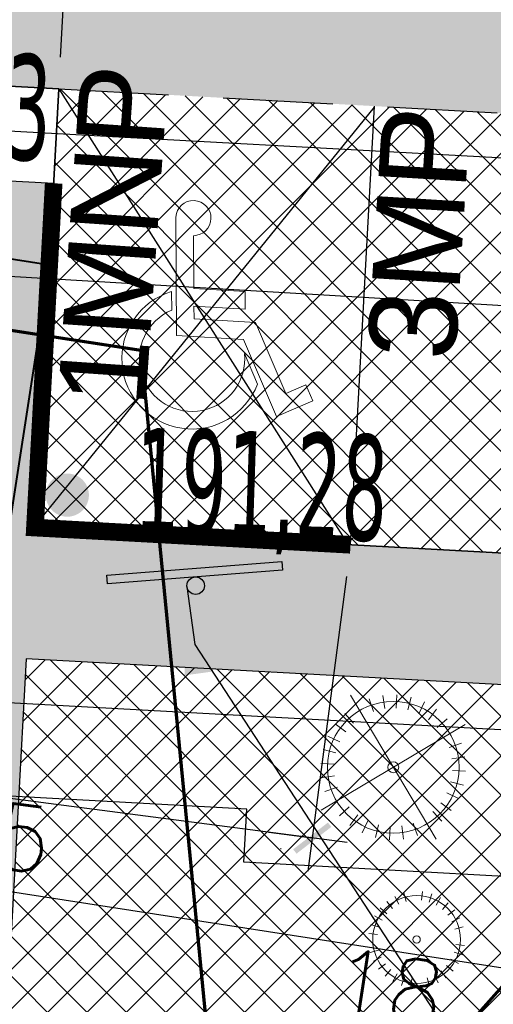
# Model space of a CAD drawing. Header units: metres. Extents: x 5509548 to 5517943, y 5680530 to 5684871.
# Tile 70 of 124: x 5516077 to 5516082, y 5683306 to 5683317. Entities that reach past the tile are written whole.
import ezdxf
from ezdxf import colors
from ezdxf.entities.mleader import LeaderData, LeaderLine
from ezdxf.lldxf.tags import DXFTag
from ezdxf.math import Vec2, Vec3

# ---------------------------------------------------------------- set-up
doc = ezdxf.new("R2010")
doc.units = ezdxf.units.M
doc.linetypes.add('DASHED2', pattern=[0.375, 0.25, -0.125])
doc.layers.get('0').update_dxf_attribs({"linetype": 'CONTINUOUS', "lineweight": 18})
doc.layers.get('Defpoints').update_dxf_attribs({"linetype": 'CONTINUOUS'})
for name, color, linetype in [('!rzedne_projektowane_NOWE', 202, 'CONTINUOUS'), ('--EL_LEGENDA', 240, 'CONTINUOUS'), ('A-Bilans', 184, 'CONTINUOUS'), ('A-Chodniki', 230, 'CONTINUOUS'), ('A-Nasadzenia', 7, 'CONTINUOUS'), ('A-Nawierzchnie', 41, 'CONTINUOUS'), ('A-Parkingi', 52, 'CONTINUOUS'), ('org', 1, 'CONTINUOUS')]:
    doc.layers.add(name, color=color, linetype=linetype)
for name, color, linetype, lineweight in [('A-Drogi', 170, 'CONTINUOUS', 35), ('D-Droga-Parking_Nr_pióra__89', 7, 'CONTINUOUS', 13), ('D-WYMIARY', 7, 'CONTINUOUS', 15), ('RR_gaz', 40, 'CONTINUOUS', 40), ('RR_woda_przylacza', 160, 'CONTINUOUS', 70)]:
    doc.layers.add(name, color=color, linetype=linetype, lineweight=lineweight)
doc.styles.add('GEO-INFO', font='arial.ttf')
doc.styles.get("Standard").update_dxf_attribs({"font": 'simplex.shx'})
doc.styles.add('verdena2', font='verdana.ttf', dxfattribs={"width": 0.5, "height": 0.75})
tags = doc.linetypes.add('--LINIA_nN', pattern='A,0.5,-0.2,["nN",Standard,S=0.1,R=0,X=-0.1,Y=-0.05],-0.25', length=0.95).pattern_tags.tags
tags[6] = DXFTag(74, 10)
tags = doc.linetypes.add('--LINIA_t', pattern='A,0.5,-0.2,["t",Standard,S=0.1,R=0,X=0,Y=-0.05],-0.25', length=0.95).pattern_tags.tags
tags[6] = DXFTag(74, 10)
doc.dimstyles.get("Standard").update_dxf_attribs({"dimtxt": 0.18, "dimasz": 0.18, "dimexe": 0.18, "dimexo": 0.0625, "dimgap": 0.09, "dimtad": 0, "dimtih": 1, "dimtoh": 1, "dimdec": 4, "dimzin": 0, "dimdsep": 46, "dimtxsty": 'Standard', "dimcen": 0.09, "dimadec": 0, "dimazin": 0, "dimtfac": 1, "dimtdec": 4, "dimtofl": 0, "dimtmove": 0, "dimatfit": 3, "dimfxl": 1, "dimtolj": 1, "dimtzin": 0, "dimarcsym": 0})

# ---------------------------------------------------------------- blocks, each defined once
blk = doc.blocks.new('Strop_25', base_point=(384.6727114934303, 8317.376193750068))
at = {"layer": 'D-Droga-Parking_Nr_pióra__89', "color": 7, "linetype": 'Continuous', "lineweight": 13, "flags": 128}
blk.add_lwpolyline([(384.6727114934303, 8317.376193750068, 2.311134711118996), (484.476456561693, 8423.638179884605), (-187.7678748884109, 8380.275475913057), (-187.7678748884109, 7998.551792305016), (-614.8714594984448, 7785.000000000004), (-514.8714594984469, 7585.000000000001), (-425.4287403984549, 7629.721359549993), (-480.7073808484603, 7740.278640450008), (-87.76787488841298, 7936.748393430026), (-87.76787488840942, 8286.756623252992), (-14.87145949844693, 8291.481147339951), (-14.87145949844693, 7999.008930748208), (85.1285405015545, 8005.490078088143), (85.1285405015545, 8297.962294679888)], format="xyb", close=True, dxfattribs=at)
blk = doc.blocks.new('Strop_26', base_point=(60.41597088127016, 8423.417284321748))
at = {"layer": 'D-Droga-Parking_Nr_pióra__89', "color": 7, "linetype": 'Continuous', "lineweight": 13, "flags": 128}
blk.add_lwpolyline([(60.41597088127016, 8423.417284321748, 1.599913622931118), (-437.0272916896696, 7904.109001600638), (-267.8198262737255, 7988.712734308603, -1.984208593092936), (-45.26098599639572, 8416.568205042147)], format="xyb", close=True, dxfattribs=at)
blk = doc.blocks.new('_ARCHTICK')
at = {"color": 0, "linetype": 'ByBlock', "lineweight": -2}
blk.add_line((0, 0), (-1, 0), dxfattribs=at)
blk.add_solid([(0.397747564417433, 0.3093592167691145), (0.3093592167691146, 0.397747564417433), (-0.3093592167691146, -0.397747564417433), (-0.397747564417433, -0.3093592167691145)], dxfattribs=at)
blk = doc.blocks.new('*D31')
at = {"layer": 'D-WYMIARY', "color": 14, "lineweight": -2}
for p, q in [((5516076.120056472, 5683316.124641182), (5516076.46287247, 5683322.415307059)), ((5516077.161706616, 5683321.976629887), (5516076.061669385, 5683322.036577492)), ((5516076.862422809, 5683316.484778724), (5516075.762385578, 5683316.544726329))]:
    blk.add_line(p, q, dxfattribs=at)
at = {"layer": 'Defpoints', "color": 0}
for p in [(5516076.441106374, 5683322.015899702), (5516077.523669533, 5683321.956904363), (5516077.224385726, 5683316.4650532)]:
    blk.add_point(p, dxfattribs=at)
at = {"layer": 'D-WYMIARY', "color": 14, "lineweight": -2, "xscale": 0.5, "yscale": 0.5, "zscale": 0.5}
for p, rotation in [((5516076.441106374, 5683322.015899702), 86.8806958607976), ((5516076.141822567, 5683316.524048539), 266.8806958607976)]:
    blk.add_blockref('_ARCHTICK', p, dxfattribs=dict(at, rotation=rotation))
at = {"layer": 'D-WYMIARY', "color": 50, "linetype": 'ByBlock', "insert": (5516075.867094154, 5683319.293100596), "char_height": 0.75, "attachment_point": 5, "rotation": 86.8806958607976}
blk.add_mtext('\\A1;5.5', dxfattribs=at)
blk = doc.blocks.new('*D421')
at = {"layer": 'D-WYMIARY', "color": 14, "lineweight": -2}
for p, q in [((5516073.055997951, 5683311.888914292), (5516072.392326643, 5683307.609835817)), ((5516072.055293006, 5683308.046651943), (5516090.982079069, 5683305.1111683)), ((5516090.532606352, 5683304.823023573), (5516090.528564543, 5683304.796963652))]:
    blk.add_line(p, q, dxfattribs=at)
at = {"layer": 'Defpoints', "color": 0}
for p in [(5516073.111556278, 5683312.247131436), (5516090.586804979, 5683305.17247404), (5516090.588164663, 5683305.18124072)]:
    blk.add_point(p, dxfattribs=at)
at = {"layer": 'D-WYMIARY', "color": 14, "lineweight": -2, "xscale": 0.5, "yscale": 0.5, "zscale": 0.5}
for p, rotation in [((5516072.450567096, 5683307.985346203), 171.1838518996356), ((5516090.586804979, 5683305.17247404), 351.1838518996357)]:
    blk.add_blockref('_ARCHTICK', p, dxfattribs=dict(at, rotation=rotation))
at = {"layer": 'D-WYMIARY', "color": 50, "linetype": 'ByBlock', "insert": (5516081.453548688, 5683306.158931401), "char_height": 0.75, "attachment_point": 5, "rotation": 351.1838518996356}
blk.add_mtext('\\A1;18.4', dxfattribs=at)
blk = doc.blocks.new('*D425')
at = {"layer": 'D-WYMIARY', "color": 14, "lineweight": -2}
for p, q in [((5516073.064636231, 5683311.887680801), (5516072.62665516, 5683308.532343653)), ((5516080.500055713, 5683310.917115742), (5516080.062074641, 5683307.561778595)), ((5516080.507894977, 5683307.886808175), (5516072.279205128, 5683308.960920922))]:
    blk.add_line(p, q, dxfattribs=at)
at = {"layer": 'Defpoints', "color": 0}
for p in [(5516073.111556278, 5683312.247131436), (5516080.546975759, 5683311.276566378), (5516072.675840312, 5683308.909147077)]:
    blk.add_point(p, dxfattribs=at)
at = {"layer": 'D-WYMIARY', "color": 14, "lineweight": -2, "xscale": 0.5, "yscale": 0.5, "zscale": 0.5}
for p, rotation in [((5516072.675840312, 5683308.909147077), 172.5630781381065), ((5516080.111259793, 5683307.938582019), 352.5630781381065)]:
    blk.add_blockref('_ARCHTICK', p, dxfattribs=dict(at, rotation=rotation))
at = {"layer": 'D-WYMIARY', "color": 50, "linetype": 'ByBlock', "insert": (5516076.338540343, 5683308.002439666), "char_height": 0.75, "attachment_point": 5, "rotation": 352.5630781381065}
blk.add_mtext('\\A1;7.5', dxfattribs=at)
blk = doc.blocks.new('*D426')
at = {"layer": 'D-WYMIARY', "color": 14, "lineweight": -2}
for p, q in [((5516075.84798029, 5683311.132049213), (5516076.163588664, 5683316.923455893)), ((5516076.862422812, 5683316.484778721), (5516075.762385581, 5683316.544726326)), ((5516076.590346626, 5683311.492186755), (5516075.490309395, 5683311.55213436))]:
    blk.add_line(p, q, dxfattribs=at)
at = {"layer": 'Defpoints', "color": 0}
for p in [(5516076.14182257, 5683316.524048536), (5516077.224385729, 5683316.465053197), (5516076.952309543, 5683311.472461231)]:
    blk.add_point(p, dxfattribs=at)
at = {"layer": 'D-WYMIARY', "color": 14, "lineweight": -2, "xscale": 0.5, "yscale": 0.5, "zscale": 0.5}
for p, rotation in [((5516076.14182257, 5683316.524048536), 86.88069588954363), ((5516075.869746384, 5683311.53145657), 266.8806958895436)]:
    blk.add_blockref('_ARCHTICK', p, dxfattribs=dict(at, rotation=rotation))
at = {"layer": 'D-WYMIARY', "color": 50, "linetype": 'ByBlock', "insert": (5516075.58141416, 5683314.050879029), "char_height": 0.75, "attachment_point": 5, "rotation": 86.88069588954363}
blk.add_mtext('\\A1;5.0', dxfattribs=at)
blk = doc.blocks.new('*D441')
at = {"layer": 'D-WYMIARY', "color": 14, "lineweight": -2}
for p, q in [((5516077.244111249, 5683316.827016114), (5516077.375087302, 5683319.23042379)), ((5516076.955002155, 5683318.872752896), (5516088.837371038, 5683318.225211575)), ((5516088.327665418, 5683316.223006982), (5516088.458641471, 5683318.626414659))]:
    blk.add_line(p, q, dxfattribs=at)
at = {"layer": 'Defpoints', "color": 0}
for p in [(5516088.437963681, 5683318.246977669), (5516077.224385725, 5683316.465053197), (5516088.307939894, 5683315.861044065)]:
    blk.add_point(p, dxfattribs=at)
at = {"layer": 'D-WYMIARY', "color": 14, "lineweight": -2, "xscale": 0.5, "yscale": 0.5, "zscale": 0.5}
for p, rotation in [((5516077.354409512, 5683318.850986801), 176.8806958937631), ((5516088.437963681, 5683318.246977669), 356.8806958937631)]:
    blk.add_blockref('_ARCHTICK', p, dxfattribs=dict(at, rotation=rotation))
at = {"layer": 'D-WYMIARY', "color": 50, "linetype": 'ByBlock', "insert": (5516082.919313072, 5683318.973352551), "char_height": 0.75, "attachment_point": 5, "rotation": 356.88069589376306}
blk.add_mtext('\\A1;11.1', dxfattribs=at)
blk = doc.blocks.new('*D450')
at = {"layer": 'D-WYMIARY', "color": 14, "lineweight": -2}
for p, q in [((5516058.586720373, 5683318.539222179), (5516109.045570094, 5683427.392488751)), ((5516122.905073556, 5683420.527040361), (5516108.532585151, 5683427.189396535)), ((5516072.782673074, 5683312.399584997), (5516058.410184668, 5683319.061941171))]:
    blk.add_line(p, q, dxfattribs=at)
at = {"layer": 'Defpoints', "color": 0}
for p in [(5516108.877345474, 5683427.029583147), (5516123.23395676, 5683420.3745868), (5516073.111556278, 5683312.247131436)]:
    blk.add_point(p, dxfattribs=at)
at = {"layer": 'D-WYMIARY', "color": 14, "lineweight": -2, "xscale": 0.5, "yscale": 0.5, "zscale": 0.5}
for p, rotation in [((5516108.877345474, 5683427.029583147), 65.12995453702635), ((5516058.754944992, 5683318.902127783), 245.1299545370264)]:
    blk.add_blockref('_ARCHTICK', p, dxfattribs=dict(at, rotation=rotation))
at = {"layer": 'D-WYMIARY', "color": 50, "linetype": 'ByBlock', "insert": (5516083.43055803, 5683373.144594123), "char_height": 0.75, "attachment_point": 5, "rotation": 65.12995453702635}
blk.add_mtext('\\A1;119.2', dxfattribs=at)
blk = doc.blocks.new('Słupek')
h = blk.add_hatch(color=256)
h.paths.add_polyline_path([(-50, -5), (0, -5), (50, -5), (50, -10), (-50, -10)])
h.paths.add_polyline_path([(5, 0, 0.9999999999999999), (-5, 6.123233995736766e-16, 0.9999999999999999)])
at = {"color": 7}
blk.add_lwpolyline([(-50, -4.999999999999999), (50, -5.000000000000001), (50, -10), (-50, -10)], close=True, dxfattribs=at)
blk.add_circle((0, 0), 5, dxfattribs=at)

msp = doc.modelspace()

# ---------------------------------------------------------------- hatches: boundary and pattern name
at = {"layer": '!rzedne_projektowane_NOWE'}
for points in [[(5516077.676076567, 5683316.816474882, 1.000000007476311), (5516077.184853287, 5683316.812433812, 1.000000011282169)], [(5516077.567553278, 5683311.843886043, 1.000000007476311), (5516077.076329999, 5683311.839844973, 1.000000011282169)]]:
    msp.add_hatch(color=256, dxfattribs=at).paths.add_polyline_path(points)
at = {"layer": 'A-Nawierzchnie', "linetype": 'ByBlock', "true_color": 0xb7e0ab, "transparency": 33554687}
h = msp.add_hatch(dxfattribs=at)
h.set_pattern_fill('ANSI37', color=9, scale=0.1, style=0)
h.set_pattern_definition([(45, (615.2743167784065, 129.3192508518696), (-0.2245064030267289, 0.2245064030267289), []), (135, (615.2743167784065, 129.3192508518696), (-0.2245064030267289, -0.2245064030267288), [])])
h.paths.add_polyline_path([(5516099.6639383, 5683319.509563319), (5516093.18050492, 5683320.492467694, 0.02400827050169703), (5516090.889116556, 5683320.728043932), (5516071.666547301, 5683321.775596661, -0.02484724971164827), (5516069.295594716, 5683322.023371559), (5516062.302756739, 5683323.108692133, -0.3638266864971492), (5516061.032989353, 5683324.559218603), (5516063.231110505, 5683324.230619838), (5516064.490548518, 5683332.646905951), (5516062.29494606, 5683332.975128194), (5516065.4430103, 5683353.379441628, 0.414213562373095), (5516062.9339508, 5683356.800643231), (5516050.08979864, 5683358.776220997, 0.4141947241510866), (5516046.668626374, 5683356.267352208), (5516042.257273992, 5683327.598946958, 0.4142317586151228), (5516044.766305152, 5683324.177561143), (5516053.343595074, 5683322.858275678, -0.02007901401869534), (5516053.579985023, 5683322.812134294), (5516052.668604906, 5683316.935679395), (5516054.150876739, 5683316.705803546), (5516053.920999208, 5683315.223525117), (5516046.954293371, 5683316.304038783), (5516046.53358273, 5683313.591470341), (5516044.962368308, 5683313.835160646), (5516043.961552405, 5683307.382313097), (5516045.532766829, 5683307.138622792), (5516044.092847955, 5683297.854620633), (5516044.241075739, 5683297.831630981), (5516044.011179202, 5683296.349353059), (5516069.871986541, 5683292.33842502), (5516070.101883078, 5683293.820702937), (5516070.250110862, 5683293.797713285), (5516071.690029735, 5683303.081715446), (5516073.26124416, 5683302.838025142), (5516074.262060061, 5683309.290872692), (5516072.690845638, 5683309.534562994), (5516073.111556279, 5683312.247131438), (5516066.144886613, 5683313.327639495), (5516066.374772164, 5683314.809910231), (5516068.140582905, 5683314.536067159), (5516068.712784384, 5683314.452779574), (5516069.444190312, 5683314.361830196), (5516070.42180041, 5683314.267207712), (5516071.256411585, 5683314.210627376), (5516075.58645081, 5683313.974792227), (5516074.85022779, 5683300.465115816), (5516082.256583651, 5683299.380121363), (5516080.796957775, 5683289.416467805), (5516090.875183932, 5683287.94005766), (5516092.610210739, 5683299.78364581), (5516076.426464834, 5683302.154484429), (5516076.852947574, 5683309.980433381), (5516087.948828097, 5683309.370979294), (5516088.305421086, 5683315.861425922), (5516090.617040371, 5683315.735451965, -0.02400827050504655), (5516092.431056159, 5683315.548954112), (5516098.599416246, 5683314.613815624), (5516098.31852322, 5683313.306826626), (5516091.99430035, 5683314.28274265), (5516090.39067605, 5683303.90295513), (5516099.094000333, 5683302.561238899), (5516096.496908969, 5683285.74680292), (5516069.794551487, 5683289.86845434), (5516048.342630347, 5683290.09877717), (5516034.965910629, 5683291.963955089), (5516037.042734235, 5683305.715577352), (5516039.999341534, 5683324.308768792), (5516043.122031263, 5683343.075807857), (5516045.796543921, 5683360.442185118), (5516068.332659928, 5683356.975872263), (5516067.979837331, 5683322.47700484), (5516099.929928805, 5683320.735853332)])
at = {"layer": 'A-Nawierzchnie', "linetype": 'ByBlock', "true_color": 0xcbd1d0, "transparency": 33554687}
h = msp.add_hatch(color=254, dxfattribs=at)
h.paths.add_polyline_path([(5516068.531271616, 5683317.08214428), (5516059.777261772, 5683318.440806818, -0.2278659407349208), (5516055.492519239, 5683321.385115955, 0.2282237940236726), (5516053.346113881, 5683322.857893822), (5516044.768823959, 5683324.177179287, -0.4142317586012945), (5516042.259792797, 5683327.598565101), (5516046.67114518, 5683356.266970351, -0.4141947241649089), (5516050.092317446, 5683358.775839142), (5516062.936469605, 5683356.800261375, -0.4142135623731), (5516065.445529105, 5683353.379059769), (5516061.052606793, 5683324.81862364, 0.4138459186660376), (5516062.305275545, 5683323.108310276), (5516069.29811352, 5683322.022989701, 0.02484724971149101), (5516071.669066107, 5683321.775214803), (5516090.891635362, 5683320.727662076, -0.02400827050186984), (5516093.18302372, 5683320.492085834), (5516099.663938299, 5683319.509563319), (5516098.60193505, 5683314.613433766), (5516092.433574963, 5683315.548572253, 0.02400827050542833), (5516090.619559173, 5683315.735070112), (5516071.396589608, 5683316.78264465, -0.02481899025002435), (5516068.534925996, 5683317.081537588)])
h.paths.add_polyline_path([(5516047.432022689, 5683328.326347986), (5516056.322993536, 5683326.958814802, 0.4142135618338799), (5516056.893193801, 5683327.376991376), (5516060.693785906, 5683352.086412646, 0.414213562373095), (5516060.275609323, 5683352.656612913), (5516051.384638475, 5683354.0241461, 0.414213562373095), (5516050.814438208, 5683353.605969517), (5516047.013846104, 5683328.896548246, 0.414213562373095)], flags=16)
at = {"layer": 'A-Nawierzchnie', "linetype": 'ByBlock', "true_color": 0xf8e4d3, "transparency": 33554687}
h = msp.add_hatch(color=254, dxfattribs=at)
h.paths.add_polyline_path([(5516054.150876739, 5683316.705803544), (5516052.668606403, 5683316.935689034), (5516053.580017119, 5683322.812341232, -0.1353740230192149), (5516054.979079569, 5683322.045883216), (5516054.150884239, 5683316.705792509)])
h.paths.add_polyline_path([(5516075.58643011, 5683313.974658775), (5516074.85022779, 5683300.465115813), (5516082.256583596, 5683299.380121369), (5516082.531984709, 5683301.260056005), (5516076.426464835, 5683302.154484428), (5516076.852947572, 5683309.98043338), (5516087.948828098, 5683309.370979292), (5516088.035863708, 5683310.868452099), (5516076.93431231, 5683311.47347454), (5516077.165830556, 5683315.390813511), (5516071.338034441, 5683315.708404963, -0.02490027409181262), (5516068.360565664, 5683316.019882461), (5516062.320855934, 5683316.956554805), (5516062.090966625, 5683315.474323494), (5516068.130859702, 5683314.537575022, 0.02482606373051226), (5516071.256411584, 5683314.210627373), (5516075.586450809, 5683313.974792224)])
at = {"layer": 'A-Nawierzchnie', "linetype": 'ByBlock', "true_color": 0xa3b8c7, "transparency": 33554687}
h = msp.add_hatch(dxfattribs=at)
h.set_pattern_fill('ANSI37', color=253, scale=0.1, style=0)
h.set_pattern_definition([(45, (0, 0), (-0.2245064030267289, 0.2245064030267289), []), (135, (0, 0), (-0.2245064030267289, -0.2245064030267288), [])])
h.paths.add_polyline_path([(5516077.224385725, 5683316.465053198), (5516076.93431039, 5683311.473442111), (5516088.035863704, 5683310.868452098), (5516088.307939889, 5683315.861044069)])

# ---------------------------------------------------------------- linework, layer by layer
at = {"layer": '--EL_LEGENDA', "linetype": '--LINIA_nN', "ltscale": 5, "elevation": 10.29999999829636}
for points in [[(5516073.166083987, 5683316.179158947), (5516091.282886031, 5683315.191866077)], [(5516089.197831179, 5683311.056258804), (5516088.982565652, 5683307.134298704), (5516079.33141319, 5683307.664023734), (5516079.364409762, 5683308.269510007), (5516074.039471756, 5683308.559697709), (5516074.221107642, 5683312.469221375), (5516072.254287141, 5683312.771154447), (5516072.238910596, 5683312.647751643)]]:
    msp.add_lwpolyline(points, dxfattribs=at)
at = {"layer": '--EL_LEGENDA', "linetype": '--LINIA_t', "ltscale": 5, "elevation": 20.59999999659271}
msp.add_lwpolyline([(5516062.192822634, 5683315.192514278), (5516090.739292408, 5683313.497712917)], dxfattribs=at)
at = {"layer": '--EL_LEGENDA', "linetype": '--LINIA_nN', "ltscale": 5}
msp.add_lwpolyline([(5516088.41836265, 5683308.831889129), (5516074.846014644, 5683309.576837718)], dxfattribs=at)
at = {"layer": 'A-Chodniki'}
for p, q in [((5516071.33803444, 5683315.708404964), (5516077.165830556, 5683315.390813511)), ((5516076.852947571, 5683309.980433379, 10.29999999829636), (5516076.426464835, 5683302.154484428, 10.29999999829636))]:
    msp.add_line(p, q, dxfattribs=at)
at = {"layer": 'A-Chodniki', "linetype": 'ByBlock'}
for p, q in [((5516088.035863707, 5683310.868452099), (5516076.952309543, 5683311.472461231)), ((5516087.948828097, 5683309.370979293, -10.29999999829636), (5516076.852947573, 5683309.98043338, -1.211976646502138)), ((5516079.757600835, 5683307.817877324, -3.680856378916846), (5516079.750310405, 5683307.818277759, -3.674885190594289))]:
    msp.add_line(p, q, dxfattribs=at)
at = {"layer": 'A-Drogi', "linetype": 'ByBlock'}
for p, q in [((5516071.396589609, 5683316.78264465), (5516077.224385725, 5683316.465053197)), ((5516076.952309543, 5683311.472461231), (5516077.224385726, 5683316.465053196)), ((5516076.952309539, 5683311.472461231), (5516088.035863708, 5683310.868452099))]:
    msp.add_line(p, q, dxfattribs=at)
at = {"layer": 'A-Drogi', "color": 10, "const_width": 0.2}
msp.add_lwpolyline([(5516077.165843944, 5683315.390812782), (5516076.952309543, 5683311.472461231), (5516080.546975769, 5683311.276566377)], dxfattribs=at)
at = {"layer": 'A-Nasadzenia', "color": 132, "linetype": 'Continuous', "lineweight": 13}
for p, q in [((5516080.545872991, 5683309.563520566), (5516081.521051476, 5683307.925821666)), ((5516080.807898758, 5683309.380867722), (5516080.757773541, 5683309.522244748)), ((5516080.936348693, 5683309.412648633), (5516080.914767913, 5683309.561088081)), ((5516081.068530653, 5683309.418759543), (5516081.076323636, 5683309.568556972)), ((5516081.199364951, 5683309.398965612), (5516081.236232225, 5683309.544364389)), ((5516081.323823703, 5683309.354027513), (5516081.388348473, 5683309.489440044)), ((5516081.437124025, 5683309.28567219), (5516081.526826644, 5683309.40589465)), ((5516080.58160685, 5683309.246120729), (5516080.481194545, 5683309.357553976)), ((5516081.534911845, 5683309.196526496), (5516081.646345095, 5683309.296938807)), ((5516081.852311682, 5683309.232260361), (5516080.214612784, 5683308.257081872)), ((5516080.49246116, 5683309.148332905), (5516080.372238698, 5683309.238035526)), ((5516080.424105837, 5683309.035032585), (5516080.288693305, 5683309.099557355)), ((5516080.379167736, 5683308.910573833), (5516080.233768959, 5683308.947441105)), ((5516081.669658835, 5683308.970234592), (5516081.811035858, 5683309.020359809)), ((5516081.701439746, 5683308.841784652), (5516081.849879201, 5683308.863365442)), ((5516080.359373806, 5683308.779739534), (5516080.20957638, 5683308.787532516)), ((5516080.365484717, 5683308.647557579), (5516080.217045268, 5683308.625976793)), ((5516081.707550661, 5683308.709602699), (5516081.857348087, 5683308.701809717)), ((5516080.397265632, 5683308.519107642), (5516080.255888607, 5683308.468982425)), ((5516081.68775673, 5683308.5787684), (5516081.833155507, 5683308.541901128)), ((5516081.642818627, 5683308.45430965), (5516081.77823116, 5683308.389784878)), ((5516080.53201262, 5683308.292815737), (5516080.420579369, 5683308.192403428)), ((5516081.57446331, 5683308.341009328), (5516081.694685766, 5683308.251306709)), ((5516080.629800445, 5683308.203670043), (5516080.540097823, 5683308.083447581)), ((5516081.485317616, 5683308.243221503), (5516081.585729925, 5683308.131788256)), ((5516080.743100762, 5683308.13531472), (5516080.678575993, 5683307.999902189)), ((5516080.867559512, 5683308.090376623), (5516080.830692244, 5683307.944977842)), ((5516080.998393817, 5683308.070582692), (5516080.990600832, 5683307.920785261)), ((5516081.130575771, 5683308.076693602), (5516081.152156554, 5683307.928254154)), ((5516081.259025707, 5683308.108474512), (5516081.309150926, 5683307.967097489))]:
    msp.add_line(p, q, dxfattribs=at)
at = {"layer": 'A-Nasadzenia', "color": 72, "linetype": 'Continuous', "lineweight": 13}
for p, q in [((5516081.098517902, 5683307.186310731), (5516081.053668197, 5683307.275689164)), ((5516081.180861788, 5683307.217956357), (5516081.154310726, 5683307.314367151)), ((5516081.355983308, 5683307.230654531), (5516081.368348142, 5683307.329887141)), ((5516081.442031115, 5683307.211219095), (5516081.473517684, 5683307.306132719)), ((5516081.023929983, 5683307.139208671), (5516080.962505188, 5683307.218119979)), ((5516081.522633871, 5683307.175370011), (5516081.572032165, 5683307.262317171)), ((5516081.594694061, 5683307.124484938), (5516081.660105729, 5683307.200124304)), ((5516080.909079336, 5683307.006400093), (5516080.822132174, 5683307.055798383)), ((5516080.959964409, 5683307.078460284), (5516080.884325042, 5683307.14387195)), ((5516081.65544245, 5683307.060519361), (5516081.734353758, 5683307.121944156)), ((5516080.873230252, 5683306.925797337), (5516080.778316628, 5683306.957283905)), ((5516081.702544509, 5683306.985931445), (5516081.791922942, 5683307.030781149)), ((5516081.734190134, 5683306.903587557), (5516081.830600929, 5683306.930138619)), ((5516080.853794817, 5683306.83974953), (5516080.754562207, 5683306.852114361)), ((5516081.746888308, 5683306.72846604), (5516081.846120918, 5683306.716101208)), ((5516080.86649299, 5683306.664628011), (5516080.770082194, 5683306.63807695)), ((5516081.727452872, 5683306.642418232), (5516081.822366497, 5683306.610931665)), ((5516080.898138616, 5683306.582284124), (5516080.808760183, 5683306.537434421)), ((5516080.945240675, 5683306.507696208), (5516080.866329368, 5683306.446271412)), ((5516081.640718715, 5683306.489755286), (5516081.716358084, 5683306.424343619)), ((5516081.691603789, 5683306.561815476), (5516081.778550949, 5683306.512417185)), ((5516081.005989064, 5683306.443730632), (5516080.940577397, 5683306.368091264)), ((5516081.078049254, 5683306.392845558), (5516081.028650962, 5683306.305898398)), ((5516081.502165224, 5683306.381904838), (5516081.547014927, 5683306.292526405)), ((5516081.576753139, 5683306.429006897), (5516081.638177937, 5683306.35009559)), ((5516081.158652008, 5683306.356996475), (5516081.127165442, 5683306.26208285)), ((5516081.244699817, 5683306.337561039), (5516081.232334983, 5683306.238328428)), ((5516081.419821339, 5683306.350259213), (5516081.446372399, 5683306.253848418))]:
    msp.add_line(p, q, dxfattribs=at)
at = {"layer": 'A-Nasadzenia', "color": 132, "linetype": 'Continuous', "lineweight": 13}
for radius in [0.7499999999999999, 0.06230685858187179]:
    msp.add_circle((5516081.033462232, 5683308.744671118), radius, dxfattribs=at)
at = {"layer": 'A-Nasadzenia', "color": 72, "linetype": 'Continuous', "lineweight": 13}
for radius in [0.4999999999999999, 0.04153790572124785]:
    msp.add_circle((5516081.300341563, 5683306.784107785), radius, dxfattribs=at)
at = {"layer": 'A-Parkingi', "linetype": 'DASHED2', "ltscale": 5}
msp.add_line((5516077.224385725, 5683316.465053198), (5516088.307939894, 5683315.861044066), dxfattribs=at)
at = {"layer": 'A-Parkingi'}
for p, q in [((5516077.224385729, 5683316.465053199), (5516080.528248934, 5683311.264621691, 10.29999999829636)), ((5516080.546975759, 5683311.276566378), (5516080.819051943, 5683316.269158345))]:
    msp.add_line(p, q, dxfattribs=at)
at = {"layer": 'A-Parkingi', "linetype": 'ByBlock'}
msp.add_line((5516080.818322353, 5683316.256200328, 10.29999999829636), (5516076.93431231, 5683311.47347454, 10.29999999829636), dxfattribs=at)
at = {"layer": 'RR_gaz'}
for p in [(5516063.817346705, 5683316.524704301), (5516074.683423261, 5683298.730350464)]:
    msp.add_line(p, (5516077.123197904, 5683314.461009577), dxfattribs=at)
at = {"layer": 'RR_woda_przylacza', "linetype": 'ByBlock'}
for p, q in [((5516066.026852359, 5683315.372452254), (5516078.157288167, 5683313.491060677)), ((5516078.157288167, 5683313.491060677), (5516080.591352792, 5683288.513689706))]:
    msp.add_line(p, q, dxfattribs=at)

# ---------------------------------------------------------------- block references
at = {"layer": 'A-Parkingi', "xscale": 0.002, "yscale": 0.002, "zscale": 0.002, "rotation": 86.6741358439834}
for name, p in [('Strop_25', (5516078.758650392, 5683314.794344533, 10.30000000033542)), ('Strop_26', (5516078.509302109, 5683314.159227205, 10.30000000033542))]:
    msp.add_blockref(name, p, dxfattribs=at)
at = {"layer": 'org', "linetype": 'ByBlock', "xscale": 0.02, "yscale": 0.02, "zscale": 0.02, "rotation": 184.4536247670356}
msp.add_blockref('Słupek', (5516078.78336555, 5683310.81114043), dxfattribs=at)

# ---------------------------------------------------------------- texts
at = {"layer": '!rzedne_projektowane_NOWE', "char_height": 1.2, "width": 25.41749475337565, "attachment_point": 1, "rotation": 358.16431947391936, "style": 'verdena2'}
for s, insert in [('191,23', (5516074.280362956, 5683316.940129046, -10.29999999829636)), ('191,28', (5516078.112152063, 5683312.612448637, -10.29999999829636))]:
    msp.add_mtext(s, dxfattribs=dict(at, insert=insert))
at = {"layer": 'A-Bilans', "linetype": 'ByBlock', "width": 2.445415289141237, "attachment_point": 1, "style": 'GEO-INFO'}
for s, insert, char_height, rotation in [('1MNP', (5516077.210312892, 5683312.898277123, 1.95487357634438e-09), 1, 86.04027644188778), ('3MP', (5516080.739978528, 5683313.421608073, -10.29999999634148), 0.9999999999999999, 86.49531733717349)]:
    msp.add_mtext(s, dxfattribs=dict(at, insert=insert, char_height=char_height, rotation=rotation))

# ---------------------------------------------------------------- dimensions: what is measured, and where the dimension line sits
at = {"layer": 'D-WYMIARY'}
for p1, p2, distance, picture, middle in [((5516073.111556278, 5683312.247131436), (5516123.23395676, 5683420.3745868), 15.824072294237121, '*D450', (5516083.43055803, 5683373.144594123)), ((5516077.224385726, 5683316.4650532), (5516077.523669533, 5683321.956904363), 1.0841694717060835, '*D31', (5516075.867094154, 5683319.293100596)), ((5516077.224385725, 5683316.465053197), (5516088.307939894, 5683315.861044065), 2.3894738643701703, '*D441', (5516082.919313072, 5683318.973352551)), ((5516076.952309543, 5683311.472461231), (5516077.224385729, 5683316.465053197), 1.0841694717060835, '*D426', (5516075.58141416, 5683314.050879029)), ((5516080.546975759, 5683311.276566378), (5516073.111556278, 5683312.247131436), 3.366301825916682, '*D425', (5516076.338540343, 5683308.002439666))]:
    dim = msp.add_aligned_dim(p1=p1, p2=p2, distance=distance, dimstyle='Standard', override={"dimtxt": 0.75, "dimasz": 0.5, "dimexe": 0.3800000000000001, "dimexo": 0.3625, "dimgap": 0.05, "dimtad": 2, "dimtih": 0, "dimdec": 1, "dimblk": 'ARCHTICK', "dimblk1": 'ARCHTICK', "dimblk2": 'ARCHTICK', "dimdle": 0.4, "dimclrd": 14, "dimclre": 14, "dimclrt": 50, "dimtvp": 0.3}, dxfattribs=at)
    dim.commit()
    dim.dimension.update_dxf_attribs({"geometry": picture, "text_midpoint": middle})
dim = msp.add_linear_dim(base=(5516090.586804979, 5683305.17247404), p1=(5516073.111556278, 5683312.247131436), p2=(5516090.588164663, 5683305.18124072), angle=351.18385189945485, dimstyle='Standard', override={"dimtxt": 0.75, "dimasz": 0.5, "dimexe": 0.3800000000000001, "dimexo": 0.3625, "dimgap": 0.05, "dimtad": 2, "dimtih": 0, "dimdec": 1, "dimblk": 'ARCHTICK', "dimblk1": 'ARCHTICK', "dimblk2": 'ARCHTICK', "dimdle": 0.4, "dimclrd": 14, "dimclre": 14, "dimclrt": 50, "dimtvp": 0.3}, dxfattribs=at)
dim.commit()
dim.dimension.update_dxf_attribs({"geometry": '*D421', "text_midpoint": (5516081.453548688, 5683306.158931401)})

# ---------------------------------------------------------------- leaders
at = {"layer": 'org', "linetype": 'ByBlock'}
ml = msp.add_multileader_mtext('Standard', dxfattribs=at)
ml.set_content('')
ml.set_leader_properties()
ml.build(insert=Vec2(0, 0))
ml.multileader.update_dxf_attribs({"has_dogleg": 0, "text_right_attachment_type": 6, "dogleg_length": 0.36, "arrow_head_size": 0})
ctx = ml.context
ctx.base_point, ctx.char_height, ctx.arrow_head_size, ctx.landing_gap_size, ctx.plane_origin, ctx.plane_x_axis, ctx.plane_y_axis = Vec3(5516095.88688147, 5683282.392636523), 0.18, 0, 0.09, Vec3(-3106245.055154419, 5666210.726924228), Vec3(0.7598800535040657, -0.650063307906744), Vec3(0.650063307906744, 0.7598800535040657)
ctx.right_attachment = 6
notes = []
notes.append((ctx, [(0, (1, 1, 0), (5516096.160438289, 5683282.158613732), (-0.7598800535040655, 0.650063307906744), 0.3599999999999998, [(0, [(5516078.683667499, 5683310.803375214), (5516078.773770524, 5683310.141332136), (5516095.688689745, 5683284.253976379)], 256, [])])]))
ctx.mtext, ml.multileader.dxf.content_type = None, 0
for ctx, leaders in notes:
    for number, flags, end, landing, length, lines in leaders:
        leader = LeaderData()
        leader.index, (leader.has_last_leader_line, leader.has_dogleg_vector, leader.attachment_direction) = number, flags
        leader.last_leader_point, leader.dogleg_vector, leader.dogleg_length = Vec3(end), Vec3(landing), length
        for number, points, colour, breaks in lines:
            line = LeaderLine()
            line.index, line.vertices, line.color, line.breaks = number, Vec3.list(points), colors.encode_raw_color(colour), breaks
            leader.lines.append(line)
        ctx.leaders.append(leader)

doc.saveas('drawing.dxf')
